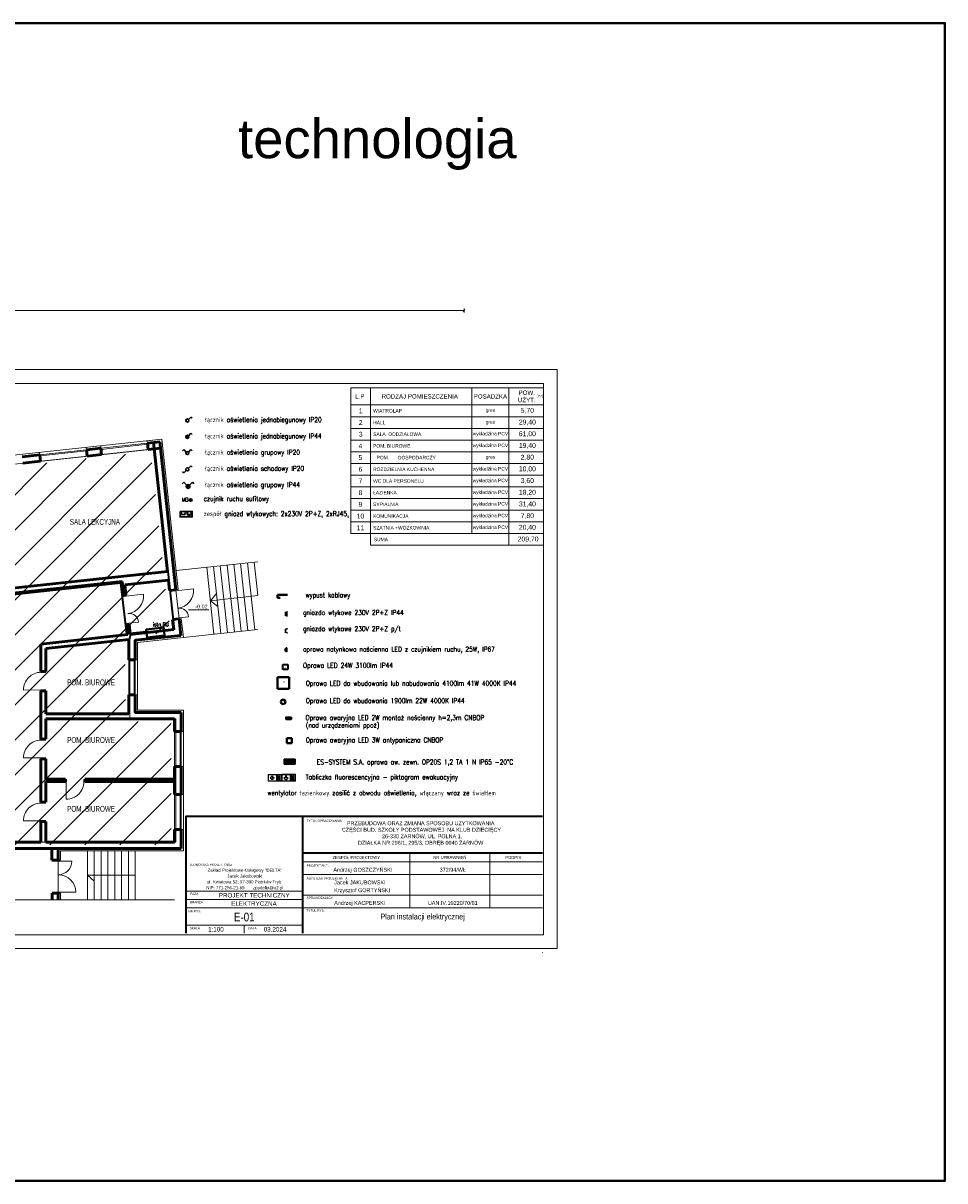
# Model space of a CAD drawing. Header units: millimetres. Extents: x 72202 to 304796, y 21658 to 519946.
# Tile 130 of 139: x 198291 to 203020, y 229636 to 235575. Entities that reach past the tile are written whole.
import ezdxf
from ezdxf.enums import TextEntityAlignment as Align

# ---------------------------------------------------------------- set-up
doc = ezdxf.new("R2010")
doc.units = ezdxf.units.MM
doc.layers.get('0').update_dxf_attribs({"color": 253})
doc.layers.get('Defpoints').update_dxf_attribs({"color": 253})
for name, color, linetype, lineweight in [('_kh_wymiarowanie', 253, 'Continuous', 20), ('DLXLUM', 1, 'Continuous', 35), ('E oświetlenie', 1, 'Continuous', 30), ('E oświetlenie awaryjne', 3, 'Continuous', 30), ('E zasilanie', 6, 'Continuous', 30), ('Instalacja elektryczna', 1, 'Continuous', 25), ('Instalacja teletechniczna', 5, 'Continuous', 35), ('linia - gruba - projektowana', 253, 'Continuous', 50), ('linia - kreskowanie', 253, 'Continuous', 5), ('LINIA CIENKA', 7, 'Continuous', 13), ('LINIA WYMIAROWANIE', 253, 'Continuous', 9), ('OPISY', 253, 'Continuous', 9), ('Oświetlenie ewakuacyjne', 3, 'Continuous', 20), ('Tabelka linia cienka', 7, 'Continuous', 18), ('Tabelka linia gruba', 7, 'Continuous', 35), ('Tabelka tekst 2.5', 7, 'Continuous', 18), ('Tabelka tekst 3.5', 7, 'Continuous', 25), ('Tabelka tekst 5.0', 7, 'Continuous', 35), ('Tekst 3.5', 7, 'Continuous', 25)]:
    doc.layers.add(name, color=color, linetype=linetype, lineweight=lineweight)
for name, color, linetype in [('DLXDESCR', 7, 'Continuous'), ('DLXLUMEX', 2, 'Continuous'), ('ES-SYSTEM', 3, 'Continuous')]:
    doc.layers.add(name, color=color, linetype=linetype)
doc.layers.add('LINIA-NIE DRUKOWAĆ', color=253, linetype='Continuous', lineweight=20, plot=False)
doc.styles.add('2.5', font='romans.shx', dxfattribs={"width": 0.76, "height": 2.5})
doc.styles.add('ROMANS', font='arial.ttf', dxfattribs={"width": 0.85})
doc.styles.add('simplex', font='arial.ttf')
doc.styles.get("Standard").update_dxf_attribs({"font": 'ARIALN.TTF', "width": 0.75})
doc.dimstyles.new('sebek100', dxfattribs={"dimtxt": 17, "dimasz": 10, "dimexe": 10, "dimexo": 20, "dimgap": 4, "dimtad": 1, "dimrnd": 0.5, "dimtxsty": 'Standard', "dimblk": 'OBLIQUE', "dimcen": 8, "dimclre": 1, "dimazin": 0, "dimtm": 1e-09, "dimtfac": 1, "dimtix": 1, "dimtmove": 1, "dimatfit": 3, "dimldrblk": 'zas', "dimfxl": 10, "dimfxlon": 1, "dimtolj": 2, "dimlwd": -1, "dimlwe": -1, "dimarcsym": 0})

# ---------------------------------------------------------------- blocks, each defined once
blk = doc.blocks.new('_Oblique')
at = {"color": 0, "linetype": 'ByBlock', "lineweight": -2}
blk.add_line((-0.5, -0.5), (0.5, 0.5), dxfattribs=at)
blk = doc.blocks.new('*D256')
at = {"layer": 'Defpoints', "color": 0, "lineweight": -3, "ltscale": 4, "transparency": 16777216}
for p in [(200553.3, 234101.5), (193653.3, 233798.9), (200553.3, 233798.9)]:
    blk.add_point(p, dxfattribs=at)
at = {"layer": 'LINIA CIENKA', "ltscale": 4, "transparency": 16777216}
for p, q in [((193653.3, 234091.5), (193653.3, 234111.5)), ((200553.3, 234091.5), (200553.3, 234111.5))]:
    blk.add_line(p, q, dxfattribs=at)
at = {"layer": 'LINIA CIENKA', "color": 0, "ltscale": 4, "transparency": 16777216}
blk.add_line((193653.3, 234101.5), (200553.3, 234101.5), dxfattribs=at)
at = {"layer": 'LINIA CIENKA', "color": 0, "ltscale": 4, "transparency": 16777216, "xscale": 10, "yscale": 10, "zscale": 10, "rotation": 180}
blk.add_blockref('_Oblique', (193653.3, 234101.5), dxfattribs=at)
at = {"layer": 'LINIA CIENKA', "color": 0, "ltscale": 4, "transparency": 16777216, "xscale": 10, "yscale": 10, "zscale": 10}
blk.add_blockref('_Oblique', (200553.3, 234101.5), dxfattribs=at)
at = {"layer": 'LINIA CIENKA', "color": 0, "lineweight": -3, "ltscale": 4, "transparency": 16777216, "insert": (197103.3, 234207.6), "char_height": 200, "attachment_point": 5, "bg_fill": 3, "box_fill_scale": 1.1, "bg_fill_color": 256, "bg_fill_true_color": 13158600, "bg_fill_transparency": 0}
blk.add_mtext('\\A2;6900', dxfattribs=at)
blk = doc.blocks.new('zas')
blk = doc.blocks.new('£¹cznik jednobiegunowy')
at = {"layer": 'E oświetlenie'}
for p, q in [((35, 85), (113, 162)), ((113, 162), (151, 124))]:
    blk.add_line(p, q, dxfattribs=at)
blk.add_circle((0, 50), 49.5, dxfattribs=at)
blk = doc.blocks.new('£¹cznik jednobiegunowy IP44')
at = {"layer": 'E oświetlenie'}
for p, q in [((35, 85), (113, 162)), ((113, 162), (151, 124))]:
    blk.add_line(p, q, dxfattribs=at)
for radius in [49.5, 27]:
    blk.add_circle((0, 50), radius, dxfattribs=at)
blk = doc.blocks.new('£¹cznik grupowy')
at = {"layer": 'E oświetlenie'}
for p, q in [((-113, 162), (-151, 124)), ((-35, 85), (-113, 162)), ((35, 85), (113, 162)), ((113, 162), (151, 124))]:
    blk.add_line(p, q, dxfattribs=at)
blk.add_circle((0, 50), 49.5, dxfattribs=at)
blk = doc.blocks.new('£¹cznik schodowy')
at = {"layer": 'E oświetlenie'}
for p, q in [((-35, 14), (-113, -63)), ((35, 85), (113, 162)), ((113, 162), (151, 124)), ((-113, -63), (-151, -25))]:
    blk.add_line(p, q, dxfattribs=at)
blk.add_circle((0, 50), 49.5, dxfattribs=at)
blk = doc.blocks.new('£¹cznik grupowy IP44')
at = {"layer": 'E oświetlenie'}
for p, q in [((-113, 162), (-151, 124)), ((-35, 85), (-113, 162)), ((35, 85), (113, 162)), ((113, 162), (151, 124))]:
    blk.add_line(p, q, dxfattribs=at)
for radius in [49.5, 27]:
    blk.add_circle((0, 50), radius, dxfattribs=at)
blk = doc.blocks.new('A$C0a1de026')
at = {"layer": 'Instalacja teletechniczna', "color": 5}
for p, q in [((0, 0.18), (0, 0.072)), ((0, 0.072), (0.216, 0.072)), ((0.216, 0.072), (0.216, 0.18))]:
    blk.add_line(p, q, dxfattribs=at)
at = {"layer": 'Instalacja teletechniczna'}
for p, q in [((0.108, 0.072), (0.108, 0.072)), ((0.108, 0.072), (0.108, 0)), ((0.108, 0), (0.108, 0.072)), ((0.108, 0), (0.108, 0))]:
    blk.add_line(p, q, dxfattribs=at)
blk = doc.blocks.new('Gniazdo 230V')
at = {"layer": 'E zasilanie'}
blk.add_line((-67.5, 0), (67.5, 0), dxfattribs=at)
blk.add_arc((0, 67.5), 67.5, 180, 0, dxfattribs=at)
blk = doc.blocks.new('*U855')
for p, q in [((29.75, 29.75), (-29.75, 29.75)), ((-29.75, 29.75), (-29.75, -29.75)), ((-29.75, 29.75), (-29.75, -29.75)), ((-29.75, -29.75), (-29.75, 29.75)), ((-29.75, 29.75), (-29.75, 29.75)), ((29.75, 29.75), (-29.75, 29.75)), ((-29.75, 29.75), (-29.75, 29.75)), ((-29.75, 29.75), (29.75, 29.75)), ((-29.75, -29.75), (-29.75, 29.75)), ((-29.75, 29.75), (29.75, 29.75)), ((29.75, -29.75), (29.75, 29.75)), ((29.75, 29.75), (29.75, 29.75)), ((29.75, -29.75), (29.75, 29.75)), ((29.75, 29.75), (29.75, 29.75)), ((29.75, 29.75), (29.75, -29.75)), ((29.75, 29.75), (29.75, -29.75)), ((-29.75, -29.75), (29.75, -29.75)), ((-29.75, -29.75), (-29.75, -29.75)), ((-29.75, -29.75), (29.75, -29.75)), ((29.75, -29.75), (-29.75, -29.75)), ((-29.75, -29.75), (-29.75, -29.75)), ((29.75, -29.75), (-29.75, -29.75)), ((29.75, -29.75), (29.75, -29.75)), ((29.75, -29.75), (29.75, -29.75))]:
    blk.add_line(p, q)
at = {"layer": 'DLXLUMEX', "color": 7}
blk.add_text('5', height=10, dxfattribs=at).set_placement((0, 0))
blk = doc.blocks.new('*U856')
for p, q in [((-12, 0), (-8.5, 8.5)), ((-8.5, 8.5), (-12, 0)), ((-8.5, 8.5), (-12, 0)), ((-12, 0), (-8.5, 8.5)), ((-8.5, -8.5), (-12, 0)), ((-12, 0), (-8.5, -8.5)), ((-12, 0), (-12, 0)), ((-12, 0), (-8.5, -8.5)), ((-8.5, -8.5), (-12, 0)), ((-12, 0), (-12, 0)), ((-8.5, 8.5), (0, 12)), ((0, 12), (-8.5, 8.5)), ((0, 12), (-8.5, 8.5)), ((-8.5, 8.5), (0, 12)), ((-8.5, 8.5), (-8.5, 8.5)), ((-8.5, 8.5), (-8.5, 8.5)), ((0, 12), (8.5, 8.5)), ((8.5, 8.5), (0, 12)), ((8.5, 8.5), (0, 12)), ((0, 12), (0, 12)), ((0, 12), (8.5, 8.5)), ((0, 12), (0, 12)), ((8.5, 8.5), (12, 0)), ((12, 0), (8.5, 8.5)), ((8.5, 8.5), (8.5, 8.5)), ((12, 0), (8.5, 8.5)), ((8.5, 8.5), (8.5, 8.5)), ((8.5, 8.5), (12, 0)), ((12, 0), (8.5, -8.5)), ((8.5, -8.5), (12, 0)), ((8.5, -8.5), (12, 0)), ((12, 0), (8.5, -8.5)), ((12, 0), (12, 0)), ((12, 0), (12, 0)), ((0, -12), (-8.5, -8.5)), ((-8.5, -8.5), (0, -12)), ((-8.5, -8.5), (-8.5, -8.5)), ((-8.5, -8.5), (0, -12)), ((0, -12), (-8.5, -8.5)), ((-8.5, -8.5), (-8.5, -8.5)), ((8.5, -8.5), (0, -12)), ((0, -12), (8.5, -8.5)), ((0, -12), (8.5, -8.5)), ((8.5, -8.5), (0, -12)), ((0, -12), (0, -12)), ((0, -12), (0, -12)), ((8.5, -8.5), (8.5, -8.5)), ((8.5, -8.5), (8.5, -8.5))]:
    blk.add_line(p, q)
at = {"layer": 'DLXLUMEX', "color": 7}
blk.add_text('6', height=10, dxfattribs=at).set_placement((0, 0))
blk = doc.blocks.new('Drzwi dół')
at = {"layer": 'Oświetlenie ewakuacyjne', "lineweight": 20}
for p, q in [((133, 209), (196, 154)), ((133, 142), (133, 209)), ((220, 57), (133, 142)), ((196, 274), (244, 274)), ((196, 154), (196, 274)), ((307, 142), (220, 57)), ((244, 274), (244, 154)), ((244, 154), (307, 209)), ((307, 209), (307, 142)), ((436, 56), (436, 311)), ((436, 311), (607, 311)), ((436, 194), (436, 171)), ((482, 194), (436, 194)), ((436, 171), (503, 170)), ((436, 56), (454, 38)), ((490, 38), (454, 38)), ((519, 163), (472, 127)), ((472, 127), (472, 56)), ((472, 56), (498, 56)), ((477, 52), (490, 38)), ((477, 52), (502, 52)), ((482, 224), (482, 194)), ((498, 113), (544, 148)), ((498, 56), (498, 113)), ((502, 52), (516, 38)), ((503, 192), (519, 163)), ((503, 170), (503, 192)), ((579, 242), (514, 243)), ((625, 38), (516, 38)), ((541, 219), (568, 219)), ((572, 164), (541, 219)), ((544, 148), (544, 90)), ((544, 90), (617, 90)), ((568, 219), (597, 172)), ((571, 117), (572, 164)), ((617, 117), (571, 117)), ((615, 184), (579, 242)), ((597, 172), (615, 184)), ((607, 311), (607, 197)), ((607, 179), (607, 117)), ((607, 90), (607, 56)), ((607, 56), (625, 38)), ((617, 90), (617, 117))]:
    blk.add_line(p, q, dxfattribs=at)
for points in [[(0, 350), (700, 350), (700, 0), (0, 0)], [(25, 330), (675, 330), (675, 20), (25, 20)]]:
    blk.add_lwpolyline(points, close=True, dxfattribs=at)
blk.add_circle((487, 253), 23.4, dxfattribs=at)
blk.add_arc((487, 253), 28.8, 259.40031, 339.13959, dxfattribs=at)
blk = doc.blocks.new('A$Cb5c1686c')
at = {"layer": 'ES-SYSTEM', "lineweight": 40}
for p, q in [((0, 0), (0, 25.6)), ((0, 25.6), (25.6, 25.6)), ((25.6, 0), (0, 0)), ((25.6, 25.6), (25.6, 0))]:
    blk.add_line(p, q, dxfattribs=at)
blk = doc.blocks.new('WY wprost')
at = {"layer": 'Oświetlenie ewakuacyjne'}
for p, q in [((108, -180), (193, -93)), ((193, -266), (108, -180)), ((193, -93), (260, -93)), ((260, -266), (193, -266)), ((260, -93), (205, -155)), ((205, -155), (325, -155)), ((325, -204), (205, -204)), ((205, -204), (260, -266)), ((325, -155), (325, -204)), ((436, -39), (607, -39)), ((436, -183), (436, -39)), ((482, -156), (436, -156)), ((436, -179), (503, -180)), ((436, -294), (436, -179)), ((436, -294), (454, -312)), ((490, -312), (454, -312)), ((519, -187), (472, -223)), ((472, -223), (472, -294)), ((472, -294), (498, -294)), ((477, -298), (502, -298)), ((477, -298), (490, -312)), ((482, -126), (482, -156)), ((498, -237), (544, -202)), ((498, -294), (498, -237)), ((502, -298), (516, -312)), ((503, -180), (503, -158)), ((503, -158), (519, -187)), ((579, -108), (514, -107)), ((625, -312), (516, -312)), ((572, -186), (541, -131)), ((541, -131), (568, -131)), ((544, -202), (544, -260)), ((544, -260), (617, -260)), ((568, -131), (597, -178)), ((571, -233), (572, -186)), ((617, -233), (571, -233)), ((615, -166), (579, -108)), ((597, -178), (615, -166)), ((607, -39), (607, -153)), ((607, -171), (607, -233)), ((607, -260), (607, -294)), ((607, -294), (625, -312)), ((617, -260), (617, -233))]:
    blk.add_line(p, q, dxfattribs=at)
for points in [[(0, 0), (700, 0), (700, -350), (0, -350)], [(25, -20), (675, -20), (675, -330), (25, -330)]]:
    blk.add_lwpolyline(points, close=True, dxfattribs=at)
blk.add_circle((487, -97), 23.4, dxfattribs=at)
blk.add_arc((487, -97), 28.8, 259.40031, 339.13959, dxfattribs=at)
blk = doc.blocks.new('MONITOR1_ip65_front')
h = blk.add_hatch(color=4)
h.dxf.hatch_style = 1
h.paths.add_polyline_path([(-172, -72), (-172, 72), (172, 72), (172, -72)])
for p, q in [((-178, -78), (-178, 78)), ((-178, 78), (178, 78)), ((-172, -72), (-172, 72)), ((-172, 72), (172, 72)), ((172, 72), (172, -72)), ((178, 78), (178, -78)), ((178, -78), (-178, -78)), ((172, -72), (-172, -72))]:
    blk.add_line(p, q)
blk = doc.blocks.new('zw$D2E3')
at = {"color": 1}
for p, q in [((4, 0), (4, 320)), ((4, 320), (324, 320)), ((324, 0), (4, 0)), ((324, 320), (324, 0))]:
    blk.add_line(p, q, dxfattribs=at)
at = {"layer": 'DLXLUMEX', "color": 7, "lineweight": 18}
blk.add_text('3', height=100, rotation=360, dxfattribs=at).set_placement((126, 61))
blk = doc.blocks.new('KIN')
at = {"ltscale": 80}
blk.add_hatch(color=256, dxfattribs=at).paths.add_polyline_path([(97272.3, -25396.6, 1), (97287.3, -25396.6)])
blk.add_line((97267.3, -25396.6, 6), (97292.3, -25396.6, 6), dxfattribs=at)
for radius in [12.5, 7.5]:
    blk.add_arc((97279.8, -25396.6, 6), radius, 180, 0, dxfattribs=at)
blk = doc.blocks.new('Gniazdo 230V IP44')
at = {"layer": 'E zasilanie'}
blk.add_line((-67.5, 0), (67.5, 0), dxfattribs=at)
for radius in [67.5, 36]:
    blk.add_arc((0, 67.5), radius, 180, 0, dxfattribs=at)

msp = doc.modelspace()

# ---------------------------------------------------------------- hatches: boundary and pattern name
at = {"layer": 'linia - kreskowanie'}
h = msp.add_hatch(dxfattribs=at)
h.set_pattern_fill('ANSI31', color=8, scale=40)
h.set_pattern_definition([(45, (56602.46, 42477.22), (-89.80256, 89.80256), [])])
h.paths.add_polyline_path([(198815.482, 232399.922), (198822.567, 232425.835), (199046.258, 232450.065), (198945.786, 233377.64), (196018.409, 233060.554), (196086.575, 232431.235), (196223.298, 232446.045), (196223.216, 232218.499), (196223.216, 232017.898), (196333.089, 232017.898), (196333.089, 231359.898), (199050.842, 231359.898), (199050.842, 231992.898), (198815.905, 231992.898)])

# ---------------------------------------------------------------- linework, layer by layer
at = {"layer": 'E zasilanie', "lineweight": 40, "ltscale": 4}
for p, q in [((199647.264, 232642.021), (199597.022, 232642.021)), ((199597.022, 232642.021), (199597.022, 232627.138)), ((199597.022, 232627.138), (199609.582, 232627.138))]:
    msp.add_line(p, q, dxfattribs=at)
at = {"layer": 'E zasilanie', "color": 5}
msp.add_lwpolyline([(199096.222, 233070.275), (199159.217, 233070.275), (199159.217, 233042.619), (199096.222, 233042.619)], close=True, dxfattribs=at)
at = {"layer": 'E zasilanie', "lineweight": 35, "ltscale": 4}
msp.add_lwpolyline([(198922.38, 232453.582), (198823.006, 232443.463), (198792.19, 232703.095), (196225.215, 232425.287)], dxfattribs=at)
at = {"layer": 'E zasilanie', "lineweight": 40, "ltscale": 4}
msp.add_lwpolyline([(199012.615, 232475.536), (198922.744, 232465.29), (198927.431, 232424.183), (199017.302, 232434.429)], close=True, dxfattribs=at)
at = {"layer": 'ES-SYSTEM', "lineweight": 35}
for p, q in [((199640.89, 232003.48), (199640.89, 232016.28)), ((199640.89, 232015.619), (199666.49, 232015.619)), ((199666.49, 232003.48), (199640.89, 232003.48)), ((199666.49, 232015.619), (199666.49, 232003.48))]:
    msp.add_line(p, q, dxfattribs=at)
at = {"layer": 'Instalacja elektryczna', "color": 5, "lineweight": 35}
msp.add_circle((199150.262, 233129.269), 6.1, dxfattribs=at)
at = {"layer": 'linia - gruba - projektowana'}
for p, q in [((198929.01, 233421.086), (198992.638, 233427.978)), ((198929.01, 233421.086), (198932.563, 233388.277)), ((198959.829, 233424.424), (199031.549, 232762.297)), ((198992.638, 233427.978), (199074.857, 232668.917)), ((198286.269, 233351.466), (198377.237, 233361.319)), ((198377.237, 233361.319), (198380.791, 233328.511)), ((198615.831, 233387.257), (198619.395, 233354.356)), ((198615.842, 233387.164), (198690.405, 233395.241)), ((198619.395, 233354.356), (198693.959, 233362.433)), ((198690.405, 233395.241), (198693.959, 233362.433)), ((198932.563, 233388.277), (198996.191, 233395.169)), ((198289.823, 233318.658), (198380.791, 233328.511)), ((198236.201, 232676.147), (199031.549, 232762.297)), ((198238.894, 232651.292), (198798.62, 232711.92)), ((198798.62, 232711.92), (198806.427, 232639.842)), ((198812.704, 232693.329), (199036.395, 232717.558)), ((198812.704, 232693.329), (198818.357, 232641.134)), ((199036.395, 232717.558), (199042.049, 232665.364)), ((198818.357, 232641.134), (198806.427, 232639.842)), ((199042.049, 232665.364), (199074.857, 232668.917)), ((199058.202, 232516.236), (199091.01, 232519.79)), ((199058.202, 232516.236), (199063.855, 232464.041)), ((199091.01, 232519.79), (199100.217, 232434.787)), ((198834.51, 232492.006), (198822.58, 232490.714)), ((198822.58, 232490.714), (198828.234, 232438.519)), ((198834.51, 232492.006), (198840.164, 232439.812)), ((198840.164, 232439.812), (199063.855, 232464.041)), ((198382.839, 232390.276), (198828.234, 232438.519)), ((198407.839, 232367.837), (198833.08, 232413.898)), ((198833.08, 232413.898), (198833.08, 232310.11)), ((198382.839, 232390.276), (198382.839, 232249.856)), ((198407.839, 232249.856), (198407.839, 232367.837)), ((198866.08, 232310.11), (198833.08, 232310.11)), ((198407.839, 232249.856), (198382.839, 232249.856)), ((198382.839, 232149.856), (198382.839, 231901.624)), ((198407.839, 232149.856), (198382.839, 232149.856)), ((198407.839, 232031.874), (198407.839, 232149.856)), ((198833.08, 232130.11), (198833.08, 232031.874)), ((198866.08, 232130.11), (198833.08, 232130.11)), ((199101.44, 232039.874), (199101.44, 231941.624)), ((198833.08, 232031.874), (198407.839, 232031.874)), ((198407.839, 232006.874), (199068.44, 232006.874)), ((199068.44, 232006.874), (199068.44, 231941.624)), ((199101.44, 231941.624), (199068.44, 231941.624)), ((198407.839, 231901.624), (198382.839, 231901.624)), ((198382.839, 231801.624), (198382.839, 231579.124)), ((198407.839, 231801.624), (198382.839, 231801.624)), ((199068.44, 231761.624), (199068.44, 231619.124)), ((199101.44, 231761.624), (199068.44, 231761.624)), ((199101.44, 231761.624), (199101.44, 231619.124)), ((198507.839, 231696.374), (198407.839, 231696.374)), ((198507.839, 231684.374), (198407.839, 231684.374)), ((199068.44, 231696.374), (198607.839, 231696.374)), ((199068.44, 231684.374), (198607.839, 231684.374)), ((198407.839, 231579.124), (198382.839, 231579.124)), ((199101.44, 231619.124), (199068.44, 231619.124)), ((198382.839, 231479.124), (198382.839, 231373.874)), ((198407.839, 231479.124), (198382.839, 231479.124)), ((199068.44, 231439.124), (199068.44, 231373.874)), ((199101.44, 231439.124), (199068.44, 231439.124)), ((199101.44, 231439.124), (199101.44, 231340.874)), ((196575.292, 231373.874), (198382.839, 231373.874)), ((198232.445, 231340.874), (199101.44, 231340.874)), ((198407.839, 231373.874), (199068.44, 231373.874)), ((198438.267, 231341.522), (198438.308, 231281.843)), ((198471.44, 231340.874), (198471.44, 231281.843)), ((198440.083, 231111.874), (198440.083, 231078.874)), ((198471.44, 231111.874), (198471.44, 231078.874))]:
    msp.add_line(p, q, dxfattribs=at)
at = {"layer": 'linia - gruba - projektowana', "ltscale": 1.2}
for p, q in [((198438.308, 231281.843), (198471.44, 231281.843)), ((198440.083, 231111.874), (198471.44, 231111.874))]:
    msp.add_line(p, q, dxfattribs=at)
at = {"layer": 'linia - gruba - projektowana'}
for points in [[(199100.217, 232434.787), (198866.08, 232409.426), (198866.08, 232310.11)], [(198866.08, 232130.11), (198866.08, 232039.874), (199101.44, 232039.874)], [(198407.839, 231901.624), (198407.839, 232006.874)], [(198407.839, 231696.374), (198407.839, 231801.624)], [(198407.839, 231579.124), (198407.839, 231684.374)], [(198507.839, 231684.374), (198507.839, 231696.374)], [(198607.839, 231684.374), (198607.839, 231696.374)], [(198407.839, 231373.874), (198407.839, 231479.124)]]:
    msp.add_lwpolyline(points, dxfattribs=at)
at = {"layer": 'LINIA CIENKA'}
for p, q in [((196028.86, 233119.02), (199003.276, 233441.2)), ((198690.405, 233395.241), (198689.108, 233407.264)), ((198690.433, 233395.026), (198929.028, 233420.964)), ((198691.082, 233389.061), (198929.676, 233414.999)), ((198929.01, 233421.086), (198927.712, 233433.109)), ((198927.717, 233433.016), (199003.276, 233441.2)), ((199003.276, 233441.2), (199086.787, 232670.21)), ((198377.237, 233361.319), (198375.94, 233373.343)), ((198377.252, 233361.227), (198615.846, 233387.165)), ((198377.9, 233355.262), (198616.495, 233381.2)), ((198619.405, 233354.263), (198380.801, 233328.418)), ((198615.842, 233387.164), (198614.544, 233399.188)), ((198932.563, 233388.277), (198693.959, 233362.433)), ((199076.288, 232767.143), (199495.292, 232812.528)), ((199233.369, 232784.157), (199270.521, 232441.164)), ((199268.165, 232787.926), (199305.317, 232444.933)), ((199302.962, 232791.695), (199340.114, 232448.702)), ((199337.758, 232795.464), (199374.91, 232452.471)), ((199372.555, 232799.234), (199409.707, 232456.24)), ((199407.351, 232803.003), (199444.503, 232460.009)), ((199442.148, 232806.772), (199479.3, 232463.778)), ((199476.944, 232810.541), (199495.292, 232641.146)), ((198818.357, 232641.134), (198818.896, 232636.163)), ((198818.896, 232636.163), (198908.372, 232645.855)), ((199086.787, 232670.21), (199074.857, 232668.917)), ((199074.857, 232668.917), (199091.01, 232519.79)), ((199074.857, 232668.917), (199075.395, 232663.947)), ((199075.395, 232663.947), (199164.872, 232673.638)), ((199251.945, 232612.66), (199283.083, 232650.202)), ((199251.945, 232612.66), (199495.292, 232639.019)), ((199251.945, 232612.66), (199290.399, 232582.657)), ((199090.471, 232524.761), (199140.181, 232530.145)), ((199091.01, 232519.79), (199090.471, 232524.761)), ((199091.01, 232519.79), (199102.969, 232520.813)), ((199102.94, 232521.082), (199113.44, 232424.149)), ((198833.972, 232496.977), (198883.681, 232502.362)), ((198834.51, 232492.006), (198833.972, 232496.977)), ((199108.594, 232468.887), (199113.44, 232424.149)), ((199113.44, 232424.149), (199495.292, 232465.51)), ((198833.08, 232310.11), (198833.08, 232135.662)), ((198861.08, 232310.11), (198861.08, 232130.11)), ((198866.08, 232310.11), (198866.08, 232130.11)), ((198866.08, 232310.11), (198878.08, 232310.11)), ((198382.839, 232249.856), (198382.839, 232244.856)), ((198382.839, 232154.856), (198292.84, 232154.435)), ((198382.839, 232149.856), (198382.839, 232154.856)), ((198833.08, 232135.662), (198833.08, 232130.11)), ((198866.08, 232130.11), (198878.08, 232130.11)), ((199113.44, 232051.874), (199113.44, 231328.874)), ((199068.44, 231941.624), (199068.44, 231767.176)), ((199096.44, 231941.624), (199096.44, 231761.624)), ((199101.44, 231941.624), (199101.44, 231761.624)), ((199101.44, 231941.624), (199113.44, 231941.624)), ((198382.839, 231901.624), (198382.839, 231896.624)), ((198382.839, 231806.624), (198292.84, 231806.203)), ((198382.839, 231801.624), (198382.839, 231806.624)), ((199068.44, 231767.176), (199068.44, 231761.624)), ((199101.44, 231761.624), (199113.44, 231761.624)), ((198507.839, 231684.374), (198512.839, 231684.374)), ((198512.839, 231684.374), (198512.418, 231594.375)), ((198607.839, 231684.374), (198602.839, 231684.374)), ((198382.839, 231579.124), (198382.839, 231574.124)), ((199068.44, 231619.124), (199068.44, 231439.124)), ((199096.44, 231619.124), (199096.44, 231439.124)), ((199101.44, 231619.124), (199101.44, 231439.124)), ((199101.44, 231619.124), (199113.44, 231619.124)), ((198382.839, 231484.124), (198292.84, 231483.703)), ((198382.839, 231479.124), (198382.839, 231484.124)), ((199101.44, 231439.124), (199113.44, 231439.124)), ((198483.44, 231328.874), (198483.427, 231281.874)), ((198483.44, 231328.874), (199113.44, 231328.874)), ((198621.44, 231078.874), (198621.44, 231328.874)), ((198656.44, 231078.874), (198656.44, 231328.874)), ((198691.44, 231078.874), (198691.44, 231328.874)), ((198726.44, 231078.874), (198726.44, 231328.874)), ((198761.44, 231078.874), (198761.44, 231328.874)), ((198796.44, 231078.874), (198796.44, 231328.874)), ((198831.44, 231078.874), (198831.44, 231328.874)), ((198866.44, 231078.874), (198866.44, 231328.874)), ((198471.44, 231281.843), (198483.44, 231281.874)), ((198471.44, 231281.843), (198471.44, 231111.874)), ((198471.44, 231111.874), (198471.44, 231281.843)), ((198471.44, 231276.843), (198471.44, 231281.843)), ((198471.44, 231281.843), (198471.44, 231276.843)), ((198471.44, 231276.843), (198541.44, 231276.843)), ((198866.44, 231203.874), (198621.44, 231203.874)), ((198621.44, 231203.874), (198656.44, 231173.157)), ((198471.44, 231116.843), (198561.44, 231116.843)), ((198483.44, 231111.874), (198471.44, 231111.874)), ((198483.44, 231111.874), (198483.44, 231078.874))]:
    msp.add_line(p, q, dxfattribs=at)
msp.add_lwpolyline([(194431.143, 230898.874), (194431.143, 233726.323), (200961.143, 233726.323), (200961.143, 230898.874)], close=True, dxfattribs=at)
for points in [[(198976.342, 233392.37), (196042.005, 233074.53), (196110.171, 232445.211), (196246.894, 232460.021), (196246.812, 232232.475), (196246.812, 232232.475), (196246.812, 232031.874), (196356.686, 232031.874), (196356.686, 231373.874), (199074.439, 231373.874), (199074.439, 232006.874), (198839.501, 232006.874), (198839.373, 232130.11)], [(198833.187, 232310.11), (198833.08, 232413.898), (198840.164, 232439.812), (199063.855, 232464.041), (198963.383, 233391.616)], [(199113.44, 232424.149), (198878.08, 232398.655), (198878.08, 232051.874), (199113.44, 232051.874)]]:
    msp.add_lwpolyline(points, dxfattribs=at)
for centre, radius, start, end in [((198818.896, 232636.163), 90, 276.1820173, 6.1820173), ((199075.395, 232663.947), 90, 276.1820173, 6.1820173), ((199090.471, 232524.761), 50, 6.1820173, 96.1820173), ((198833.972, 232496.977), 50, 6.1820173, 96.1820173), ((198383.26, 232154.858), 90.421, 90.2668182, 180.2680695), ((198383.26, 231806.626), 90.421, 90.2668182, 180.2680695), ((198512.841, 231684.795), 90.421, 269.7319305, 359.7331818), ((198383.26, 231484.126), 90.421, 90.2668182, 180.2680695), ((198471.44, 231276.843), 70, 270, 0), ((198471.44, 231276.843), 70, 270, 0), ((198471.44, 231116.843), 90, 0, 90), ((198471.44, 231116.843), 90, 0, 90)]:
    msp.add_arc(centre, radius, start, end, dxfattribs=at)
at = {"layer": 'LINIA WYMIAROWANIE', "lineweight": -3, "ltscale": 1.2}
msp.add_line((198926.347, 231696.374), (198926.347, 231684.374), dxfattribs=at)
at = {"layer": 'LINIA WYMIAROWANIE', "lineweight": 40, "ltscale": 4}
msp.add_lwpolyline([(191803.589, 235575.495), (203020.483, 235575.495), (203020.483, 229636.439), (191803.589, 229636.439)], close=True, dxfattribs=at)
at = {"layer": 'LINIA-NIE DRUKOWAĆ'}
msp.add_lwpolyline([(194131.143, 233798.874), (194131.143, 230828.874), (201031.143, 230828.874), (201031.143, 233798.874)], close=True, dxfattribs=at)
for points in [[(198976.342, 233392.37), (196042.005, 233074.53), (196110.171, 232445.211), (196246.894, 232460.021), (196246.812, 232232.475), (196246.812, 232232.475), (196246.812, 232031.874), (196356.686, 232031.874), (196356.686, 231373.874), (199074.439, 231373.874), (199074.439, 232006.874), (198839.501, 232006.874), (198839.079, 232413.898), (198846.163, 232439.812), (199069.855, 232464.041), (198969.382, 233391.616)], [(195456.649, 231078.874), (199068.44, 231078.874)]]:
    msp.add_lwpolyline(points, dxfattribs=at)
at = {"layer": 'OPISY'}
for p, q in [((200073.251, 233616.729), (200073.251, 233704.729)), ((200594.115, 233616.729), (200594.115, 233704.729)), ((200783.683, 233616.729), (200783.683, 233704.729)), ((200961.251, 233616.729), (199973.251, 233616.729)), ((200961.251, 233616.729), (199973.251, 233616.729)), ((199973.251, 233616.729), (199973.251, 233552.306)), ((200961.251, 233556.729), (199973.251, 233556.729)), ((200961.251, 233496.729), (199973.251, 233496.729)), ((200961.251, 233436.729), (199973.251, 233436.729)), ((200961.251, 233376.729), (199973.251, 233376.729)), ((200961.251, 233316.729), (199973.251, 233316.729)), ((200961.251, 233256.729), (199973.251, 233256.729)), ((200961.251, 233196.729), (199973.251, 233196.729)), ((200961.251, 233136.729), (199973.251, 233136.729)), ((200961.251, 233076.729), (199973.251, 233076.729)), ((200961.251, 233016.729), (199973.251, 233016.729)), ((200961.251, 232896.729), (200073.251, 232896.729)), ((199139.925, 232565.28), (199243.65, 232565.229)), ((200955.828, 230807.679), (200955.828, 230809.538))]:
    msp.add_line(p, q, dxfattribs=at)
msp.add_lwpolyline([(200961.251, 233704.729), (200961.251, 233616.729), (199973.251, 233616.729), (199973.251, 233704.729)], close=True, dxfattribs=at)
for points in [[(200073.251, 233616.729), (200073.251, 233196.729)], [(200073.251, 233616.729), (200073.251, 232896.729)], [(200594.115, 233616.729), (200594.115, 232956.729)], [(200783.683, 233616.729), (200783.683, 232896.729)], [(200961.251, 233556.729), (199973.251, 233556.729), (199973.251, 232956.729), (200961.251, 232956.729)]]:
    msp.add_lwpolyline(points, dxfattribs=at)
at = {"layer": 'Tabelka linia cienka'}
for p, q in [((199725.828, 231272.362), (200955.828, 231272.362)), ((200275.828, 231037.362), (200275.828, 231318.362)), ((200685.828, 231037.362), (200685.828, 231318.362)), ((199725.828, 231207.362), (200955.828, 231207.362)), ((199128.511, 231122.729), (199728.511, 231122.729)), ((199725.828, 231102.362), (200955.828, 231102.362)), ((199125.828, 231037.362), (199725.828, 231037.362)), ((199127.17, 231080.045), (199727.17, 231080.045)), ((199725.828, 231037.362), (200955.828, 231037.362)), ((199125.828, 230947.362), (199725.828, 230947.362)), ((199425.828, 230907.362), (199425.828, 230947.362))]:
    msp.add_line(p, q, dxfattribs=at)
at = {"layer": 'Tabelka linia gruba'}
for p, q in [((199125.828, 231507.362), (200955.828, 231507.362)), ((199125.828, 231507.362), (199125.828, 230907.362)), ((199725.828, 230907.362), (199725.828, 231507.362)), ((199725.828, 231318.362), (200955.828, 231318.362))]:
    msp.add_line(p, q, dxfattribs=at)

# ---------------------------------------------------------------- block references
at = {"xscale": 100, "yscale": 100, "zscale": 100}
msp.add_blockref('A$C0a1de026', (199132.802, 233046.98), dxfattribs=at)
at = {"layer": '_kh_wymiarowanie'}
msp.add_blockref('A$Cb5c1686c', (199643.963, 231881.756), dxfattribs=at)
at = {"layer": 'DLXLUM', "color": 6, "xscale": 0.08000000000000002, "yscale": 0.08000000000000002, "zscale": 0.08000000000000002}
msp.add_blockref('zw$D2E3', (199622.925, 232260.091), dxfattribs=at)
at = {"layer": 'DLXLUM'}
for name, p in [('*U855', (199626.123, 232189.852)), ('*U856', (199626.123, 232093.052))]:
    msp.add_blockref(name, p, dxfattribs=at)
at = {"layer": 'E oświetlenie'}
for name, p, xscale, yscale, zscale in [('£¹cznik jednobiegunowy', (199133.902, 233528.884), 0.16, 0.16, 0.16), ('£¹cznik jednobiegunowy IP44', (199133.902, 233445.372), 0.16, 0.16, 0.16), ('£¹cznik grupowy', (199133.902, 233361.861), 0.16, 0.16, 0.16), ('£¹cznik schodowy', (199133.902, 233278.35), 0.16, 0.16, 0.16), ('£¹cznik grupowy IP44', (199137.685, 233188.209), 0.2000000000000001, 0.2000000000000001, 0.2000000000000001)]:
    msp.add_blockref(name, p, dxfattribs=dict(at, xscale=xscale, yscale=yscale, zscale=zscale))
at = {"layer": 'E oświetlenie', "color": 252, "xscale": 0.8, "yscale": 0.8, "zscale": 0.8, "rotation": 270.0000000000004}
msp.add_blockref('KIN', (219962.254, 310184.835, -4.8), dxfattribs=at)
at = {"layer": 'E oświetlenie awaryjne'}
for name, p, xscale, yscale, zscale in [('MONITOR1_ip65_front', (199658.889, 231786.935), 0.16, 0.16, 0.16), ('WY wprost', (199547.735, 231721.58), 0.09899984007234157, 0.09899984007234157, 0.09899984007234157)]:
    msp.add_blockref(name, p, dxfattribs=dict(at, xscale=xscale, yscale=yscale, zscale=zscale))
at = {"layer": 'E zasilanie', "xscale": 0.16, "yscale": 0.16, "zscale": 0.16}
msp.add_blockref('Gniazdo 230V', (199112.706, 233054.285), dxfattribs=at)
at = {"layer": 'E zasilanie', "xscale": 0.16, "yscale": 0.16, "zscale": 0.16, "rotation": 270}
for name, p in [('Gniazdo 230V IP44', (199636.982, 232545.074)), ('Gniazdo 230V', (199636.982, 232458.122))]:
    msp.add_blockref(name, p, dxfattribs=at)
at = {"layer": 'Oświetlenie ewakuacyjne', "xscale": 0.1, "yscale": 0.1, "zscale": 0.1}
msp.add_blockref('Drzwi dół', (199618.024, 231687.004), dxfattribs=at)

# ---------------------------------------------------------------- texts
at = {"layer": 'DLXDESCR', "style": '2.5', "width": 0.76}
for s, p in [('wypust kablowy', (199740.619, 232629.241)), ('Oprawa LED do wbudowania lub nabudowania 4100lm 41W 4000K IP44', (199741.662, 232176.675)), ('Oprawa LED do wbudowania 1900lm 22W 4000K IP44', (199741.662, 232087.372)), ('Oprawa awaryjna LED 2W montaż naścienny h=2,3m CNBOP', (199740.385, 232000.474)), ('(nad urządzeniami ppoż)', (199741.662, 231961.465)), ('Oprawa awaryjna LED 3W antypaniczna CNBOP', (199741.662, 231885.415)), ('ES-SYSTEM S.A. oprawa aw. zewn. OP20S 1,2 TA 1 N IP65 -20%%DC', (199797.616, 231772.636)), ('Tabliczka fluorescencyjna - piktogram ewakuacyjny', (199740.619, 231695.166)), ('wentylator łazienkowy zasilić z obwodu oświetlenia, włączany wraz ze światłem', (199544.81, 231614.152))]:
    msp.add_text(s, height=25, dxfattribs=at).set_placement(p)
at = {"layer": 'E oświetlenie', "color": 7}
msp.add_text('5', height=8, dxfattribs=at).set_placement((199669.711, 231788.728, 864.29))
at = {"layer": 'E oświetlenie', "lineweight": 25, "char_height": 25, "attachment_point": 1, "style": '2.5'}
for s, insert, width in [('{\\C7;łącznik oświetlenia jednobiegunowy IP20\\P\\Płącznik oświetlenia jednobiegunowy IP44\\P\\Płącznik oświetlenia grupowy IP20\\P\\Płącznik oświetlenia schodowy IP20\\P\\Płącznik oświetlenia grupowy IP44}', (199224.293, 233553.616), 2902.75281), ('{\\C7;czujnik ruchu sufitowy}', (199217.484, 233147.944), 1470.39483), ('{\\C7;zespół gniazd wtykowych: 2x230V 2P+Z, 2xRJ45,}', (199217.484, 233071.38), 1470.39483)]:
    msp.add_mtext(s, dxfattribs=dict(at, insert=insert, width=width))
at = {"layer": 'E zasilanie', "lineweight": 25, "char_height": 25, "width": 2902.75281, "attachment_point": 1, "style": '2.5'}
for s, insert in [('{\\C7;gniazdo wtykowe 230V 2P+Z IP44\\P\\Pgniazdo wtykowe 230V 2P+Z p/t}', (199727.374, 232564.436)), ('{\\C7;oprawa natynkowa naścienna LED z czujnikiem ruchu, 25W, IP67 \\P\\POprawa LED 24W 3100lm IP44 }', (199727.374, 232376.475))]:
    msp.add_mtext(s, dxfattribs=dict(at, insert=insert))
at = {"layer": 'Instalacja elektryczna', "color": 7, "lineweight": 18, "style": '2.5', "width": 0.76}
msp.add_text('MD', height=20, dxfattribs=at).set_placement((199105.228, 233121.078))
at = {"layer": 'Instalacja elektryczna', "color": 7, "lineweight": 35, "style": '2.5', "width": 0.76}
msp.add_text('istn.RG', height=20, dxfattribs=at).set_placement((198956.522, 232481.016))
at = {"layer": 'OPISY', "style": 'simplex'}
for s, insert, char_height, width, attachment_point in [('technologia', (200108.292, 234952.577), 200, 5725.2082, 5), ('L.P', (200018.861, 233660.729), 22.5, 159.64847, 5), ('RODZAJ POMIESZCZENIA', (200326.292, 233660.729), 22.5, 520.8633, 5), ('POSADZKA', (200688.941, 233660.658), 22.5, 159.64847, 5), ('POW. UŻYT.', (200875.467, 233660.729), 22.5, 159.64847, 5), ('\\pt212.5; [m{\\fISOCPEUR|b0|i0|c238|p34;²}] ', (200940.583, 233660.729), 12.5, 53.33687, 5), ('1', (200023.251, 233586.729), 25, 100, 5), ('WIATROŁAP', (200086.971, 233586.729), 18, 520.8633, 4), ('gres', (200688.899, 233586.729), 18, 189.56835, 5), ('5,70', (200878.467, 233586.729), 25, 189.56835, 5), ('2', (200023.251, 233526.729), 25, 100, 5), ('HALL', (200086.971, 233526.729), 18, 520.8633, 4), ('gres', (200688.899, 233526.729), 18, 189.56835, 5), ('29,40', (200878.467, 233526.729), 25, 189.56835, 5), ('3', (200023.251, 233466.729), 25, 100, 5), ('SALA  ODDZIAŁOWA', (200086.971, 233466.729), 18, 520.8633, 4), ('wykładzina PCV', (200688.899, 233466.729), 18, 189.56835, 5), ('61,00', (200878.467, 233466.729), 25, 189.56835, 5), ('4', (200022.014, 233406.729), 25, 100, 5), ('\\pi-54,l72,t72;POM. BIUROWE', (200068.905, 233406.729), 18, 520.8633, 4), ('wykładzina PCV', (200688.899, 233406.729), 18, 189.56835, 5), ('19,40', (200878.467, 233406.729), 25, 189.56835, 5), ('5', (200022.014, 233346.729), 25, 100, 5), ('gres', (200688.899, 233346.729), 18, 189.56835, 5), ('\\pi-54,l90,t144;POM.^IGOSPODARCZY', (200068.905, 233346.729), 18, 520.8633, 4), ('2,80', (200878.467, 233346.729), 25, 189.56835, 5), ('6', (200022.014, 233286.729), 25, 100, 5), ('\\pi-54,l72,t72;ROZDZIELNIA KUCHENNA', (200068.905, 233286.729), 18, 520.8633, 4), ('wykładzina PCV', (200688.899, 233286.729), 18, 189.56835, 5), ('10,00', (200878.467, 233286.729), 25, 189.56835, 5), ('7', (200022.014, 233226.729), 25, 100, 5), ('\\pi-54,l72,t72;WC DLA PERSONELU', (200068.905, 233226.729), 18, 520.8633, 4), ('wykładzina PCV', (200688.899, 233226.729), 18, 189.56835, 5), ('3,60', (200878.467, 233226.729), 25, 189.56835, 5), ('8', (200022.014, 233166.729), 25, 100, 5), ('\\pi-54,l72,t72;ŁAZIENKA', (200068.905, 233166.729), 18, 520.8633, 4), ('wykładzina PCV', (200688.899, 233166.729), 18, 189.56835, 5), ('18,20', (200878.467, 233166.729), 25, 189.56835, 5), ('9', (200022.014, 233106.729), 25, 100, 5), ('\\pi-54,l72,t72;SYPIALNIA', (200068.905, 233106.729), 18, 520.8633, 4), ('wykładzina PCV', (200688.899, 233106.729), 18, 189.56835, 5), ('31,40', (200878.467, 233106.729), 25, 189.56835, 5), ('10', (200022.014, 233046.729), 25, 100, 5), ('\\pi-54,l72,t72;KOMUNIKACJA', (200068.905, 233046.729), 18, 520.8633, 4), ('wykładzina PCV', (200688.899, 233046.729), 18, 189.56835, 5), ('7,80', (200878.467, 233046.729), 25, 189.56835, 5), ('11', (200022.014, 232986.729), 25, 100, 5), ('\\pi-54,l72,t72;SZATNIA +WÓZKOWNIA', (200068.905, 232986.729), 18, 520.8633, 4), ('wykładzina PCV', (200688.899, 232986.729), 18, 189.56835, 5), ('20,40', (200878.467, 232986.729), 25, 189.56835, 5), ('SUMA', (200090.769, 232926.729), 18, 520.8633, 4), ('209,70', (200882.266, 232926.729), 25, 189.56835, 5), ('-0,02', (199175.235, 232592.358), 19.5, 125.07, 1)]:
    msp.add_mtext(s, dxfattribs=dict(at, insert=insert, char_height=char_height, width=width, attachment_point=attachment_point))
at = {"layer": 'OPISY', "char_height": 30, "attachment_point": 1}
for s, insert, width in [('\\pi-90,l120,t120;SALA LEKCYJNA', (198500.781, 233032.041), 237.09004), ('\\pi-90,l120,t120;SALA LEKCYJNA', (197533.087, 232912.279), 237.09004), ('\\pi-90,l120,t120;SALA LEKCYJNA', (196522.4, 232802.804), 237.09004), ('\\pi-90,l120,t120;HALL ', (197533.087, 232363.169), 385.25632), ('\\pi-90,l120,t120;POM. BIUROWE', (198487.477, 232208.582), 306.53102), ('\\pi-90,l120,t120;POM. PORZĄD.', (196626.88, 231918.093), 345.78163), ('\\pi-90,l120,t120;WINDA', (197833.151, 231915.115), 237.09004), ('\\pi-90,l120,t120;POM. BIUROWE', (198487.477, 231912.918), 306.53102), ('\\pi-90,l120,t120;POM. PORZĄDKOWE', (197789.934, 231715.093), 345.78163), ('\\pi-90,l120,t120;ŁAZIENKA', (197833.151, 231580.115), 237.09004), ('\\pi-90,l120,t120;POM. BIUROWE', (198487.477, 231559.918), 306.53102)]:
    msp.add_mtext(s, dxfattribs=dict(at, insert=insert, width=width))
at = {"layer": 'Tabelka tekst 2.5', "linetype": 'ByBlock', "ltscale": 500, "style": 'simplex'}
for s, height, width, p in [('TYTUŁ OPRACOWANIA', 12, 0.85, (199745.828, 231477.362)), ('JEDNOSTKA PROJEKTOWA', 12, 0.85, (199145.828, 231252.362)), ('PROJEKTANT:', 12, 0.85, (199745.828, 231247.362)), ('Andrzej GOSZCZYŃSKI', 20, 0.8, (199883.11, 231222.362)), ('ASYSTENT PROJEKTANTA', 12, 0.85, (199745.821, 231181.99)), ('Jacek JAKUBOWSKI', 20, 0.8, (199887.213, 231157.362)), ('FAZA', 12, 0.85, (199148.511, 231102.729)), ('SPRAWDZAJĄCY', 12, 0.85, (199745.821, 231081.99)), ('Krzysztof GORTYŃSKI', 20, 0.8, (199887.213, 231117.362)), ('BRANŻA', 12, 0.85, (199147.17, 231060.045)), ('TYTUŁ RYS.', 12, 0.85, (199743.801, 231017.362)), ('Andrzej KACPERSKI', 20, 0.8, (199887.213, 231052.362)), ('NR RYS.', 12, 0.85, (199138.865, 231013.183)), ('SKALA', 12, 0.85, (199145.828, 230927.362)), ('DATA', 12, 0.85, (199445.828, 230927.362))]:
    msp.add_text(s, height=height, dxfattribs=dict(at, width=width)).set_placement(p)
for s, height, width, p in [('ZESPÓŁ PROJEKTOWY', 16, 0.85, (200000.828, 231287.362)), ('NR UPRAWNIEŃ', 16, 0.85, (200480.828, 231287.362)), (' PODPIS:', 16, 0.85, (200805.828, 231287.362)), ('Zakład Projektowo-Usługowy "DELTA"', 16, 0.8, (199428.511, 231222.362)), ('Jacek Jakubowski', 16, 0.8, (199428.511, 231192.362)), ('372/94/WŁ', 20, 0.8, (200495.828, 231222.362)), ('ul. Kwiatowa 52, 97-300 Piotrków Tryb.', 16, 0.8, (199428.511, 231162.362)), ('NIP: 771-256-21-69       zpudelta@o2.pl', 16, 0.8, (199428.511, 231132.362)), ('UAN.IV.10220/70/81', 20, 0.8, (200495.828, 231052.362))]:
    msp.add_text(s, height=height, dxfattribs=dict(at, width=width)).set_placement(p, align=Align.CENTER)
at = {"layer": 'Tabelka tekst 3.5', "style": 'ROMANS', "width": 0.8}
for s, p in [('PROJEKT TECHNICZNY', (199477.17, 231090.045)), ('ELEKTRYCZNA', (199475.828, 231047.362))]:
    msp.add_text(s, height=23, dxfattribs=at).set_placement(p, align=Align.CENTER)
at = {"layer": 'Tabelka tekst 3.5', "insert": (200330.919, 231480.846), "char_height": 20, "width": 982.05624, "attachment_point": 2, "style": 'ROMANS'}
msp.add_mtext('\\A1;{\\W1;PRZEBUDOWA ORAZ ZMIANA SPOSOBU UŻYTKOWANIA\\P CZĘŚCI BUD. SZKOŁY PODSTAWOWEJ  NA KLUB DZIECIĘCY  \\P  26-330 ŻARNÓW, UL. POLNA 1,\\PDZIAŁKA NR 296/1, 295/3, OBRĘB 0040 ŻARNÓW}', dxfattribs=at)
at = {"layer": 'Tabelka tekst 5.0', "color": 0, "style": 'ROMANS', "width": 0.8}
msp.add_text('E-01', height=45, dxfattribs=at).set_placement((199425.828, 230967.362), align=Align.CENTER)
at = {"layer": 'Tabelka tekst 5.0', "color": 0, "insert": (200340.828, 231007.362), "char_height": 30, "width": 1230, "attachment_point": 2, "style": 'ROMANS'}
msp.add_mtext('Plan instalacji elektrycznej', dxfattribs=at)
at = {"layer": 'Tekst 3.5', "style": 'ROMANS', "width": 0.8}
for s, p in [('1:100', (199240.329, 230915.362)), ('03.2024', (199525.828, 230915.362))]:
    msp.add_text(s, height=23, dxfattribs=at).set_placement(p)

# ---------------------------------------------------------------- next in the draw order: dimensions: what is measured, and where the dimension line sits
at = {"layer": 'LINIA CIENKA', "lineweight": -3, "ltscale": 4}
dim = msp.add_linear_dim(base=(200553.292, 234101.507), p1=(193653.292, 233798.874), p2=(200553.292, 233798.874), dimstyle='sebek100', override={"dimtxt": 200, "dimrnd": 0, "dimclre": 256, "dimtfill": 1, "dimarcsym": 2}, dxfattribs=at)
dim.commit()
dim.dimension.update_dxf_attribs({"geometry": '*D256', "text_midpoint": (197103.292, 234207.622)})

# ---------------------------------------------------------------- next in the draw order: linework, layer by layer
at = {"layer": 'LINIA-NIE DRUKOWAĆ'}
msp.add_lwpolyline([(194131.143, 233798.874), (194131.143, 230828.874), (201031.143, 230828.874), (201031.143, 233798.874)], close=True, dxfattribs=at)

doc.saveas('drawing.dxf')
